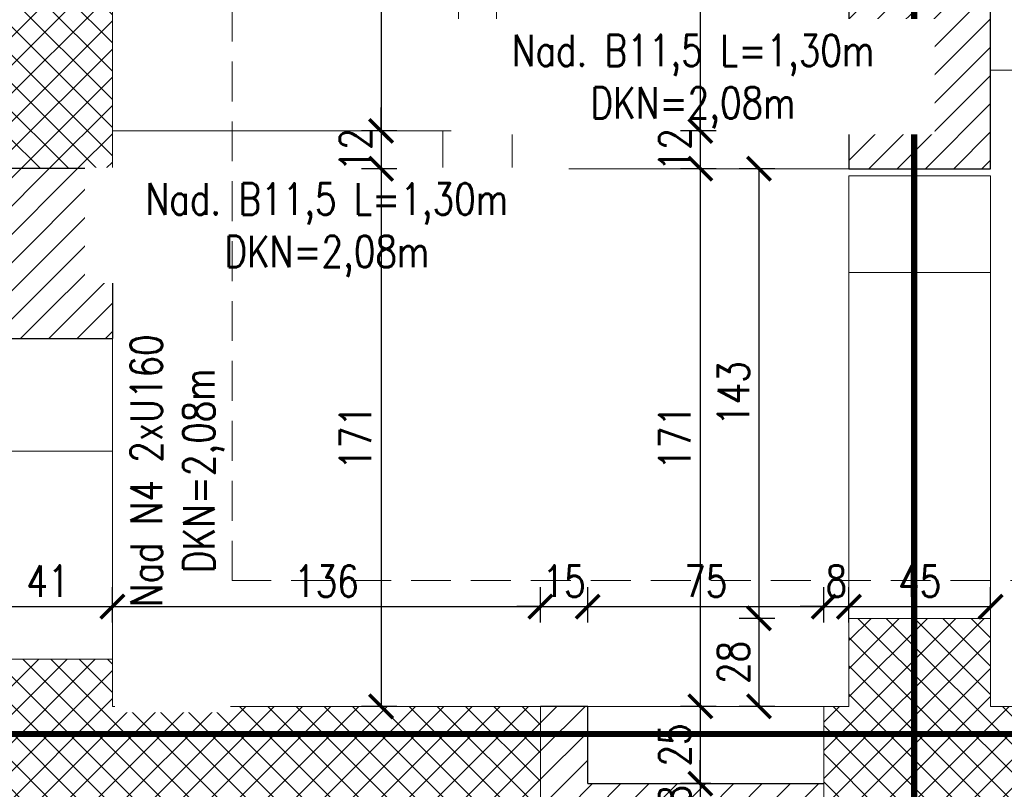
# Model space of a CAD drawing. Header units: millimetres. Extents: x 11984 to 50512, y -26688 to 13952.
# Tile 65 of 85: x 26152 to 26465, y 10808 to 11053. Entities that reach past the tile are written whole.
import ezdxf

# ---------------------------------------------------------------- set-up
doc = ezdxf.new("R2010")
doc.units = ezdxf.units.MM
doc.header["$MEASUREMENT"] = 0
doc.linetypes.add('HIDDEN', pattern=[9.525, 6.35, -3.175])
doc.layers.add('e-cad_opisy', color=7, linetype='Continuous')
for name, color, linetype, lineweight in [('e-cad_wymiary', 5, 'Continuous', 9), ('k-kreskowanie', 252, 'Continuous', 9), ('k-sciany', 4, 'Continuous', 30), ('k-widok', 1, 'Continuous', 20), ('k-wyburzenia', 215, 'PNEUMATIC2', 9), ('k-ściany działowe', 2, 'Continuous', 20), ('k-ściany istniejące', 190, 'Continuous', 18)]:
    doc.layers.add(name, color=color, linetype=linetype, lineweight=lineweight)
doc.styles.add('e-cad_1', font='simplex.shx', dxfattribs={"width": 0.8})
doc.linetypes.add('PNEUMATIC2', pattern='A,0.5,-0.25,["//",Standard,S=0.2,R=0,X=-0.1,Y=-0.1],-0.25', length=1)
doc.dimstyles.new('e-cad_1_50_[cm]', dxfattribs={"dimscale": 5, "dimtxt": 2, "dimasz": 1.5, "dimexe": 1.25, "dimexo": 0.625, "dimtad": 1, "dimdec": 0, "dimrnd": 0.1, "dimdsep": 46, "dimtxsty": 'e-cad_1', "dimblk": 'ARCHTICK', "dimcen": 1.5, "dimclrd": 256, "dimclre": 256, "dimclrt": 7, "dimadec": 0, "dimazin": 0, "dimtfac": 1, "dimtdec": 0, "dimtix": 1, "dimtmove": 0, "dimatfit": 0, "dimfxl": 0, "dimarcsym": 0})
pattern_1 = [(45, (28373.457, -11648.78), (-4.490128, 4.490128), []), (135, (28373.457, -11648.78), (-4.490128, -4.490128), [])]

# ---------------------------------------------------------------- blocks, each defined once
blk = doc.blocks.new('_ArchTick')
at = {"color": 0, "linetype": 'ByBlock', "const_width": 0.15}
blk.add_lwpolyline([(-0.5, -0.5), (0.5, 0.5)], dxfattribs=at)
blk = doc.blocks.new('*D344')
at = {"layer": 'Defpoints', "color": 0}
for p in [(26181.3, 10866.04), (26140.3, 10849.32), (26181.3, 10849.32)]:
    blk.add_point(p, dxfattribs=at)
at = {"layer": 'e-cad_wymiary', "lineweight": -2}
for p, q in [((26140.3, 10861.04), (26140.3, 10872.29)), ((26181.3, 10861.04), (26181.3, 10872.29)), ((26140.3, 10866.04), (26181.3, 10866.04))]:
    blk.add_line(p, q, dxfattribs=at)
at = {"layer": 'e-cad_wymiary', "lineweight": -2, "xscale": 7.5, "yscale": 7.5, "zscale": 7.5, "rotation": 180}
blk.add_blockref('_ArchTick', (26140.3, 10866.04), dxfattribs=at)
at = {"layer": 'e-cad_wymiary', "lineweight": -2, "xscale": 7.5, "yscale": 7.5, "zscale": 7.5}
blk.add_blockref('_ArchTick', (26181.3, 10866.04), dxfattribs=at)
at = {"layer": 'e-cad_wymiary', "color": 7, "insert": (26160.8, 10874.16), "char_height": 10, "attachment_point": 5, "style": 'e-cad_1'}
blk.add_mtext('41', dxfattribs=at)
blk = doc.blocks.new('*D345')
at = {"layer": 'Defpoints', "color": 0}
for p in [(26317.3, 10866.04), (26181.3, 10849.32), (26317.3, 10834.32)]:
    blk.add_point(p, dxfattribs=at)
at = {"layer": 'e-cad_wymiary', "lineweight": -2}
for p, q in [((26181.3, 10861.04), (26181.3, 10872.29)), ((26317.3, 10861.04), (26317.3, 10872.29)), ((26181.3, 10866.04), (26317.3, 10866.04))]:
    blk.add_line(p, q, dxfattribs=at)
at = {"layer": 'e-cad_wymiary', "lineweight": -2, "xscale": 7.5, "yscale": 7.5, "zscale": 7.5, "rotation": 180}
blk.add_blockref('_ArchTick', (26181.3, 10866.04), dxfattribs=at)
at = {"layer": 'e-cad_wymiary', "lineweight": -2, "xscale": 7.5, "yscale": 7.5, "zscale": 7.5}
blk.add_blockref('_ArchTick', (26317.3, 10866.04), dxfattribs=at)
at = {"layer": 'e-cad_wymiary', "color": 7, "insert": (26249.3, 10874.16), "char_height": 10, "attachment_point": 5, "style": 'e-cad_1'}
blk.add_mtext('136', dxfattribs=at)
blk = doc.blocks.new('*D346')
at = {"layer": 'Defpoints', "color": 0}
for p in [(26332.3, 10866.04), (26317.3, 10834.32), (26332.3, 10834.32)]:
    blk.add_point(p, dxfattribs=at)
at = {"layer": 'e-cad_wymiary', "lineweight": -2}
for p, q in [((26317.3, 10861.04), (26317.3, 10872.29)), ((26332.3, 10861.04), (26332.3, 10872.29)), ((26317.3, 10866.04), (26309.8, 10866.04)), ((26317.3, 10866.04), (26332.3, 10866.04)), ((26332.3, 10866.04), (26339.8, 10866.04))]:
    blk.add_line(p, q, dxfattribs=at)
at = {"layer": 'e-cad_wymiary', "lineweight": -2, "xscale": 7.5, "yscale": 7.5, "zscale": 7.5}
blk.add_blockref('_ArchTick', (26317.3, 10866.04), dxfattribs=at)
at = {"layer": 'e-cad_wymiary', "lineweight": -2, "xscale": 7.5, "yscale": 7.5, "zscale": 7.5, "rotation": 180}
blk.add_blockref('_ArchTick', (26332.3, 10866.04), dxfattribs=at)
at = {"layer": 'e-cad_wymiary', "color": 7, "insert": (26324.8, 10874.16), "char_height": 10, "attachment_point": 5, "style": 'e-cad_1'}
blk.add_mtext('15', dxfattribs=at)
blk = doc.blocks.new('*D347')
at = {"layer": 'Defpoints', "color": 0}
for p in [(26407.3, 10866.04), (26332.3, 10834.32), (26407.3, 10834.32)]:
    blk.add_point(p, dxfattribs=at)
at = {"layer": 'e-cad_wymiary', "lineweight": -2}
for p, q in [((26332.3, 10861.04), (26332.3, 10872.29)), ((26407.3, 10861.04), (26407.3, 10872.29)), ((26332.3, 10866.04), (26407.3, 10866.04))]:
    blk.add_line(p, q, dxfattribs=at)
at = {"layer": 'e-cad_wymiary', "lineweight": -2, "xscale": 7.5, "yscale": 7.5, "zscale": 7.5, "rotation": 180}
blk.add_blockref('_ArchTick', (26332.3, 10866.04), dxfattribs=at)
at = {"layer": 'e-cad_wymiary', "lineweight": -2, "xscale": 7.5, "yscale": 7.5, "zscale": 7.5}
blk.add_blockref('_ArchTick', (26407.3, 10866.04), dxfattribs=at)
at = {"layer": 'e-cad_wymiary', "color": 7, "insert": (26369.8, 10874.16), "char_height": 10, "attachment_point": 5, "style": 'e-cad_1'}
blk.add_mtext('75', dxfattribs=at)
blk = doc.blocks.new('*D348')
at = {"layer": 'Defpoints', "color": 0}
for p in [(26415.3, 10866.04), (26407.3, 10834.32), (26415.3, 10834.32)]:
    blk.add_point(p, dxfattribs=at)
at = {"layer": 'e-cad_wymiary', "lineweight": -2}
for p, q in [((26407.3, 10861.04), (26407.3, 10872.29)), ((26415.3, 10861.04), (26415.3, 10872.29)), ((26407.3, 10866.04), (26399.8, 10866.04)), ((26407.3, 10866.04), (26415.3, 10866.04)), ((26415.3, 10866.04), (26422.8, 10866.04))]:
    blk.add_line(p, q, dxfattribs=at)
at = {"layer": 'e-cad_wymiary', "lineweight": -2, "xscale": 7.5, "yscale": 7.5, "zscale": 7.5}
blk.add_blockref('_ArchTick', (26407.3, 10866.04), dxfattribs=at)
at = {"layer": 'e-cad_wymiary', "lineweight": -2, "xscale": 7.5, "yscale": 7.5, "zscale": 7.5, "rotation": 180}
blk.add_blockref('_ArchTick', (26415.3, 10866.04), dxfattribs=at)
at = {"layer": 'e-cad_wymiary', "color": 7, "insert": (26411.3, 10874.16), "char_height": 10, "attachment_point": 5, "style": 'e-cad_1'}
blk.add_mtext('8', dxfattribs=at)
blk = doc.blocks.new('*D349')
at = {"layer": 'Defpoints', "color": 0}
for p in [(26460.3, 10866.04), (26460.3, 10862.32), (26415.3, 10834.32)]:
    blk.add_point(p, dxfattribs=at)
at = {"layer": 'e-cad_wymiary', "lineweight": -2}
for p, q in [((26415.3, 10861.04), (26415.3, 10872.29)), ((26460.3, 10865.45), (26460.3, 10872.29)), ((26415.3, 10866.04), (26460.3, 10866.04))]:
    blk.add_line(p, q, dxfattribs=at)
at = {"layer": 'e-cad_wymiary', "lineweight": -2, "xscale": 7.5, "yscale": 7.5, "zscale": 7.5, "rotation": 180}
blk.add_blockref('_ArchTick', (26415.3, 10866.04), dxfattribs=at)
at = {"layer": 'e-cad_wymiary', "lineweight": -2, "xscale": 7.5, "yscale": 7.5, "zscale": 7.5}
blk.add_blockref('_ArchTick', (26460.3, 10866.04), dxfattribs=at)
at = {"layer": 'e-cad_wymiary', "color": 7, "insert": (26437.8, 10874.16), "char_height": 10, "attachment_point": 5, "style": 'e-cad_1'}
blk.add_mtext('45', dxfattribs=at)
blk = doc.blocks.new('*D428')
at = {"layer": 'Defpoints', "color": 0}
for p in [(26291.3, 11158.89), (26266.66, 11017.32), (26286.3, 11017.32)]:
    blk.add_point(p, dxfattribs=at)
at = {"layer": 'e-cad_wymiary', "lineweight": -2}
for p, q in [((26271.66, 11158.89), (26260.41, 11158.89)), ((26266.66, 11158.89), (26266.66, 11017.32)), ((26271.66, 11017.32), (26260.41, 11017.32))]:
    blk.add_line(p, q, dxfattribs=at)
at = {"layer": 'e-cad_wymiary', "lineweight": -2, "xscale": 7.5, "yscale": 7.5, "zscale": 7.5}
for p, rotation in [((26266.66, 11158.89), 90), ((26266.66, 11017.32), 270)]:
    blk.add_blockref('_ArchTick', p, dxfattribs=dict(at, rotation=rotation))
at = {"layer": 'e-cad_wymiary', "color": 7, "insert": (26258.53, 11088.11), "char_height": 10, "attachment_point": 5, "rotation": 90, "style": 'e-cad_1'}
blk.add_mtext('142', dxfattribs=at)
blk = doc.blocks.new('*D429')
at = {"layer": 'Defpoints', "color": 0}
for p in [(26286.3, 11017.32), (26266.66, 11005.32), (26286.3, 11005.32)]:
    blk.add_point(p, dxfattribs=at)
at = {"layer": 'e-cad_wymiary', "lineweight": -2}
for p, q in [((26266.66, 11017.32), (26266.66, 11024.82)), ((26271.66, 11017.32), (26260.41, 11017.32)), ((26266.66, 11017.32), (26266.66, 11005.32)), ((26271.66, 11005.32), (26260.41, 11005.32)), ((26266.66, 11005.32), (26266.66, 10997.82))]:
    blk.add_line(p, q, dxfattribs=at)
at = {"layer": 'e-cad_wymiary', "lineweight": -2, "xscale": 7.5, "yscale": 7.5, "zscale": 7.5}
for p, rotation in [((26266.66, 11017.32), 270), ((26266.66, 11005.32), 90)]:
    blk.add_blockref('_ArchTick', p, dxfattribs=dict(at, rotation=rotation))
at = {"layer": 'e-cad_wymiary', "color": 7, "insert": (26258.53, 11011.32), "char_height": 10, "attachment_point": 5, "rotation": 90, "style": 'e-cad_1'}
blk.add_mtext('12', dxfattribs=at)
blk = doc.blocks.new('*D430')
at = {"layer": 'Defpoints', "color": 0}
for p in [(26286.3, 11005.32), (26266.66, 10834.32), (26279.39, 10834.32)]:
    blk.add_point(p, dxfattribs=at)
at = {"layer": 'e-cad_wymiary', "lineweight": -2}
for p, q in [((26271.66, 11005.32), (26260.41, 11005.32)), ((26266.66, 11005.32), (26266.66, 10834.32)), ((26271.66, 10834.32), (26260.41, 10834.32))]:
    blk.add_line(p, q, dxfattribs=at)
at = {"layer": 'e-cad_wymiary', "lineweight": -2, "xscale": 7.5, "yscale": 7.5, "zscale": 7.5}
for p, rotation in [((26266.66, 11005.32), 90), ((26266.66, 10834.32), 270)]:
    blk.add_blockref('_ArchTick', p, dxfattribs=dict(at, rotation=rotation))
at = {"layer": 'e-cad_wymiary', "color": 7, "insert": (26258.53, 10919.82), "char_height": 10, "attachment_point": 5, "rotation": 90, "style": 'e-cad_1'}
blk.add_mtext('171', dxfattribs=at)
blk = doc.blocks.new('*D434')
at = {"layer": 'Defpoints', "color": 0}
for p in [(26339.3, 11121.89), (26368.09, 11017.32), (26383.67, 11017.32)]:
    blk.add_point(p, dxfattribs=at)
at = {"layer": 'e-cad_wymiary', "lineweight": -2}
for p, q in [((26363.09, 11121.89), (26374.34, 11121.89)), ((26368.09, 11121.89), (26368.09, 11017.32)), ((26373.09, 11017.32), (26361.84, 11017.32))]:
    blk.add_line(p, q, dxfattribs=at)
at = {"layer": 'e-cad_wymiary', "lineweight": -2, "xscale": 7.5, "yscale": 7.5, "zscale": 7.5}
for p, rotation in [((26368.09, 11121.89), 90), ((26368.09, 11017.32), 270)]:
    blk.add_blockref('_ArchTick', p, dxfattribs=dict(at, rotation=rotation))
at = {"layer": 'e-cad_wymiary', "color": 7, "insert": (26359.96, 11069.61), "char_height": 10, "attachment_point": 5, "rotation": 90, "style": 'e-cad_1'}
blk.add_mtext('105', dxfattribs=at)
blk = doc.blocks.new('*D435')
at = {"layer": 'Defpoints', "color": 0}
for p in [(26383.67, 11017.32), (26368.09, 11005.32), (26383.67, 11005.32)]:
    blk.add_point(p, dxfattribs=at)
at = {"layer": 'e-cad_wymiary', "lineweight": -2}
for p, q in [((26368.09, 11017.32), (26368.09, 11024.82)), ((26373.09, 11017.32), (26361.84, 11017.32)), ((26368.09, 11017.32), (26368.09, 11005.32)), ((26373.09, 11005.32), (26361.84, 11005.32)), ((26368.09, 11005.32), (26368.09, 10997.82))]:
    blk.add_line(p, q, dxfattribs=at)
at = {"layer": 'e-cad_wymiary', "lineweight": -2, "xscale": 7.5, "yscale": 7.5, "zscale": 7.5}
for p, rotation in [((26368.09, 11017.32), 270), ((26368.09, 11005.32), 90)]:
    blk.add_blockref('_ArchTick', p, dxfattribs=dict(at, rotation=rotation))
at = {"layer": 'e-cad_wymiary', "color": 7, "insert": (26359.96, 11011.32), "char_height": 10, "attachment_point": 5, "rotation": 90, "style": 'e-cad_1'}
blk.add_mtext('12', dxfattribs=at)
blk = doc.blocks.new('*D436')
at = {"layer": 'Defpoints', "color": 0}
for p in [(26383.67, 11005.32), (26368.09, 10834.32), (26379.73, 10834.32)]:
    blk.add_point(p, dxfattribs=at)
at = {"layer": 'e-cad_wymiary', "lineweight": -2}
for p, q in [((26373.09, 11005.32), (26361.84, 11005.32)), ((26368.09, 11005.32), (26368.09, 10834.32)), ((26373.09, 10834.32), (26361.84, 10834.32))]:
    blk.add_line(p, q, dxfattribs=at)
at = {"layer": 'e-cad_wymiary', "lineweight": -2, "xscale": 7.5, "yscale": 7.5, "zscale": 7.5}
for p, rotation in [((26368.09, 11005.32), 90), ((26368.09, 10834.32), 270)]:
    blk.add_blockref('_ArchTick', p, dxfattribs=dict(at, rotation=rotation))
at = {"layer": 'e-cad_wymiary', "color": 7, "insert": (26359.96, 10919.82), "char_height": 10, "attachment_point": 5, "rotation": 90, "style": 'e-cad_1'}
blk.add_mtext('171', dxfattribs=at)
blk = doc.blocks.new('*D437')
at = {"layer": 'Defpoints', "color": 0}
for p in [(26379.73, 10834.32), (26368.09, 10809.77), (26374.53, 10809.77)]:
    blk.add_point(p, dxfattribs=at)
at = {"layer": 'e-cad_wymiary', "lineweight": -2}
for p, q in [((26373.09, 10834.32), (26361.84, 10834.32)), ((26368.09, 10834.32), (26368.09, 10809.77)), ((26371.4, 10809.77), (26361.84, 10809.77))]:
    blk.add_line(p, q, dxfattribs=at)
at = {"layer": 'e-cad_wymiary', "lineweight": -2, "xscale": 7.5, "yscale": 7.5, "zscale": 7.5}
for p, rotation in [((26368.09, 10834.32), 90), ((26368.09, 10809.77), 270)]:
    blk.add_blockref('_ArchTick', p, dxfattribs=dict(at, rotation=rotation))
at = {"layer": 'e-cad_wymiary', "color": 7, "insert": (26359.96, 10822.05), "char_height": 10, "attachment_point": 5, "rotation": 90, "style": 'e-cad_1'}
blk.add_mtext('25', dxfattribs=at)
blk = doc.blocks.new('*D438')
at = {"layer": 'Defpoints', "color": 0}
for p in [(26374.53, 10809.77), (26368.09, 10801.99), (26374.53, 10801.99)]:
    blk.add_point(p, dxfattribs=at)
at = {"layer": 'e-cad_wymiary', "lineweight": -2}
for p, q in [((26368.09, 10809.77), (26368.09, 10817.27)), ((26371.4, 10809.77), (26361.84, 10809.77)), ((26368.09, 10809.77), (26368.09, 10801.99)), ((26371.4, 10801.99), (26361.84, 10801.99)), ((26368.09, 10801.99), (26368.09, 10794.49))]:
    blk.add_line(p, q, dxfattribs=at)
at = {"layer": 'e-cad_wymiary', "lineweight": -2, "xscale": 7.5, "yscale": 7.5, "zscale": 7.5}
for p, rotation in [((26368.09, 10809.77), 270), ((26368.09, 10801.99), 90)]:
    blk.add_blockref('_ArchTick', p, dxfattribs=dict(at, rotation=rotation))
at = {"layer": 'e-cad_wymiary', "color": 7, "insert": (26359.96, 10805.88), "char_height": 10, "attachment_point": 5, "rotation": 90, "style": 'e-cad_1'}
blk.add_mtext('8', dxfattribs=at)
blk = doc.blocks.new('*D444')
at = {"layer": 'Defpoints', "color": 0}
for p in [(26415.3, 11005.32), (26386.73, 10862.32), (26415.3, 10862.32)]:
    blk.add_point(p, dxfattribs=at)
at = {"layer": 'e-cad_wymiary', "lineweight": -2}
for p, q in [((26391.73, 11005.32), (26380.48, 11005.32)), ((26386.73, 11005.32), (26386.73, 10862.32)), ((26391.73, 10862.32), (26380.48, 10862.32))]:
    blk.add_line(p, q, dxfattribs=at)
at = {"layer": 'e-cad_wymiary', "lineweight": -2, "xscale": 7.5, "yscale": 7.5, "zscale": 7.5}
for p, rotation in [((26386.73, 11005.32), 90), ((26386.73, 10862.32), 270)]:
    blk.add_blockref('_ArchTick', p, dxfattribs=dict(at, rotation=rotation))
at = {"layer": 'e-cad_wymiary', "color": 7, "insert": (26378.6, 10933.82), "char_height": 10, "attachment_point": 5, "rotation": 90, "style": 'e-cad_1'}
blk.add_mtext('143', dxfattribs=at)
blk = doc.blocks.new('*D445')
at = {"layer": 'Defpoints', "color": 0}
for p in [(26415.3, 10862.32), (26386.73, 10834.32), (26407.3, 10834.32)]:
    blk.add_point(p, dxfattribs=at)
at = {"layer": 'e-cad_wymiary', "lineweight": -2}
for p, q in [((26391.73, 10862.32), (26380.48, 10862.32)), ((26386.73, 10862.32), (26386.73, 10834.32)), ((26391.73, 10834.32), (26380.48, 10834.32))]:
    blk.add_line(p, q, dxfattribs=at)
at = {"layer": 'e-cad_wymiary', "lineweight": -2, "xscale": 7.5, "yscale": 7.5, "zscale": 7.5}
for p, rotation in [((26386.73, 10862.32), 90), ((26386.73, 10834.32), 270)]:
    blk.add_blockref('_ArchTick', p, dxfattribs=dict(at, rotation=rotation))
at = {"layer": 'e-cad_wymiary', "color": 7, "insert": (26378.6, 10848.32), "char_height": 10, "attachment_point": 5, "rotation": 90, "style": 'e-cad_1'}
blk.add_mtext('28', dxfattribs=at)

msp = doc.modelspace()

# ---------------------------------------------------------------- hatches: boundary and pattern name
at = {"layer": 'k-kreskowanie'}
h = msp.add_hatch(dxfattribs=at)
h.set_pattern_fill('ANSI37', color=256, scale=2, style=0)
h.set_pattern_definition(pattern_1)
h.paths.add_polyline_path([(27927.37, 10359.34), (27927.37, 10402.52), (27937.53, 10402.52), (27937.53, 10552.38), (27962.93, 10552.38), (27962.93, 10402.52), (28375.26, 10402.52), (28375.26, 10522.75), (28418.44, 10522.75), (28418.44, 9739.58), (28375.26, 9739.58), (28310.14, 9739.58), (28310.14, 9782.76), (28375.26, 9782.76), (28375.26, 10359.34)])
h.paths.add_polyline_path([(27927.37, 10791.99), (27927.37, 10834.32), (27937.53, 10834.32), (28375.26, 10834.32), (28375.26, 11331.32), (28293.98, 11331.32), (28293.98, 11374.5), (28418.44, 11374.5), (28418.44, 10677.69), (28375.26, 10677.69), (28375.26, 10791.99), (27962.93, 10791.99), (27962.93, 10654.38), (27937.53, 10654.38), (27937.53, 10791.99)])
h.paths.add_polyline_path([(28013.73, 10806.38), (28034.05, 10806.38), (28034.05, 10819.93), (28013.73, 10819.93)], flags=16)
h.paths.add_polyline_path([(27974.79, 10806.38), (27993.41, 10806.38), (27993.41, 10819.93), (27974.79, 10819.93)], flags=16)
h.paths.add_polyline_path([(25423.3, 10686.04), (25423.3, 11090.05), (25468.3, 11090.05), (25468.3, 10833.52), (25771.3, 10833.52), (25771.3, 10927.02), (25795.3, 10927.02), (25795.3, 10833.52), (25802.3, 10833.52), (25802.3, 10794.52), (25468.3, 10794.52), (25468.3, 10686.04)])
h.paths.add_polyline_path([(27545.53, 10791.99), (27545.53, 10834.32), (27662.37, 10834.32), (27662.37, 11374.5), (27785.98, 11374.5), (27785.98, 11331.32), (27705.55, 11331.32), (27705.55, 10834.32), (27727.56, 10834.32), (27727.56, 10791.99), (27714.68, 10791.99), (27714.68, 10816.54), (27639.68, 10816.54), (27639.68, 10791.99)])
h.paths.add_polyline_path([(25423.3, 10284.84), (25423.3, 10539.8), (25468.3, 10539.8), (25468.3, 10402.52), (25595.68, 10402.52), (25904.3, 10402.52), (25904.3, 10422.52), (25930.34, 10422.52), (25930.34, 10402.52), (25952.83, 10402.52), (25952.83, 10359.34), (25468.3, 10359.34), (25468.3, 10284.84)])
h.paths.add_polyline_path([(26715.79, 10359.34), (26715.79, 10402.52), (26815.7, 10402.52), (26815.7, 10017.29), (26908.83, 10017.29), (26908.83, 9992.74), (26815.7, 9992.74), (26815.7, 9907.76), (26790.3, 9907.76), (26790.3, 10359.34)])
h.paths.add_polyline_path([(26407.3, 10791.99), (26407.3, 10834.32), (26415.3, 10834.32), (26415.3, 10862.32), (26460.3, 10862.32), (26460.3, 10834.32), (26661.61, 10834.32), (26661.61, 10791.99), (26602.34, 10791.99), (26602.34, 10566.78), (26588.34, 10566.78), (26588.34, 10791.99)])
h.paths.add_polyline_path([(27030.91, 9992.74), (27030.91, 10017.29), (27040.91, 10017.29), (27040.91, 10402.52), (27172.47, 10402.52), (27172.47, 10359.34), (27078.47, 10359.34), (27078.47, 10281.34), (27065.47, 10281.34), (27065.47, 9907.76), (27040.91, 9907.76), (27040.91, 9992.74)])
h.paths.add_polyline_path([(27429.77, 10359.34), (27429.77, 10402.52), (27827.47, 10402.52), (27827.47, 10359.34), (27749.03, 10359.34), (27749.03, 10281.34), (27710.63, 10281.34), (27710.63, 10359.34)])
h.paths.add_polyline_path([(27722.63, 10293.34), (27737.03, 10293.34), (27737.03, 10314.34), (27722.63, 10314.34)], flags=16)
h.paths.add_polyline_path([(27722.63, 10326.34), (27737.03, 10326.34), (27737.03, 10347.34), (27722.63, 10347.34)], flags=16)
h.paths.add_polyline_path([(25423.3, 9739.58), (25423.3, 10131.59), (25468.3, 10131.59), (25468.3, 9782.76), (25524.89, 9782.76), (25524.89, 9739.58)])
h.paths.add_polyline_path([(26086.59, 10794.52), (26086.59, 10833.52), (26140.3, 10833.52), (26140.3, 10849.32), (26181.3, 10849.32), (26181.3, 10834.32), (26317.3, 10834.32), (26317.3, 10801.99), (26304.3, 10801.99), (26304.3, 10793.99), (26284.34, 10793.99), (26284.34, 10731.52), (26267.34, 10731.52), (26267.34, 10794.52)])
h.paths.add_polyline_path([(26042.83, 10359.34), (26042.83, 10402.52), (26414.3, 10402.52), (26414.3, 10359.34)])
h.paths.add_polyline_path([(27179.77, 10791.99), (27179.77, 10834.32), (27390.59, 10834.32), (27390.59, 10791.99)])
h.paths.add_polyline_path([(26816.55, 10791.99), (26816.55, 10834.32), (27024.83, 10834.32), (27024.83, 10791.99)])
h.paths.add_polyline_path([(27940.92, 11331.32), (27940.92, 11374.5), (28139.04, 11374.5), (28139.04, 11331.32)])
h.paths.add_polyline_path([(27664.13, 9739.58), (27664.13, 9782.76), (27710.63, 9782.76), (27710.63, 9812.76), (27736.03, 9812.76), (27736.03, 9782.76), (27770.25, 9782.76), (27770.25, 9739.58)])
h.paths.add_polyline_path([(26720.94, 9739.58), (26720.94, 9782.76), (26850.88, 9782.76), (26850.88, 9739.58)])
h.paths.add_polyline_path([(26993.88, 9739.58), (26993.88, 9782.76), (27123.82, 9782.76), (27123.82, 9739.58), (27007.05, 9739.58)])
h.paths.add_polyline_path([(26516.3, 10359.34), (26516.3, 10402.52), (26625.2, 10402.52), (26625.2, 10359.34)])
h.paths.add_polyline_path([(25904.3, 10774.52), (25904.3, 10833.52), (25980.3, 10833.52), (25980.3, 10794.52), (25930.34, 10794.52), (25930.34, 10774.52)])
h.paths.add_polyline_path([(26074.94, 9739.58), (26074.94, 9782.76), (26171.32, 9782.76), (26171.32, 9739.58)])
h.paths.add_polyline_path([(27272.37, 10359.34), (27272.37, 10402.52), (27327.77, 10402.52), (27327.77, 10359.34)])
h.paths.add_polyline_path([(25674.89, 9739.58), (25674.89, 9782.76), (25725.12, 9782.76), (25725.12, 9739.58)])
h.paths.add_polyline_path([(26267.34, 10604.52), (26267.34, 10731.52), (26284.34, 10731.52), (26284.34, 10604.52)])
h.paths.add_polyline_path([(26521.13, 9739.58), (26521.13, 9782.76), (26570.94, 9782.76), (26570.94, 9739.58)])
h.paths.add_polyline_path([(26321.32, 9739.58), (26321.32, 9782.76), (26371.13, 9782.76), (26371.13, 9739.58)])
h.paths.add_polyline_path([(25875.12, 9739.58), (25875.12, 9782.76), (25924.94, 9782.76), (25924.94, 9739.58)])
h.paths.add_polyline_path([(27273.82, 9739.58), (27273.82, 9782.76), (27319.4, 9782.76), (27319.4, 9739.58)])
h.paths.add_polyline_path([(27920.25, 9739.58), (27920.25, 9782.76), (27965.4, 9782.76), (27965.4, 9739.58)])
h.paths.add_polyline_path([(27469.4, 9739.58), (27469.4, 9782.76), (27514.13, 9782.76), (27514.13, 9739.58)])
h.paths.add_polyline_path([(28115.4, 9739.58), (28115.4, 9782.76), (28160.14, 9782.76), (28160.14, 9739.58)])
h.paths.add_polyline_path([(25771.3, 11029.02), (25771.3, 11072.32), (25795.3, 11072.32), (25795.3, 11051.92), (25795.3, 11029.02)])
h.paths.add_polyline_path([(27959.21, 10448.92), (27941.26, 10448.92), (27941.26, 10463.92), (27959.21, 10463.92)], flags=24)
h.paths.add_polyline_path([(27989.88, 10389.91), (27989.88, 10371.96), (27974.88, 10371.96), (27974.88, 10389.91)], flags=24)
h.paths.add_polyline_path([(28328.34, 10389.91), (28328.34, 10371.96), (28313.34, 10371.96), (28313.34, 10389.91)], flags=24)
h.paths.add_polyline_path([(27989.88, 10822.13), (27989.88, 10804.18), (27974.88, 10804.18), (27974.88, 10822.13)], flags=24)
h.paths.add_polyline_path([(28328.34, 10822.13), (28328.34, 10804.18), (28313.34, 10804.18), (28313.34, 10822.13)], flags=24)
h.paths.add_polyline_path([(25792.47, 10866.66), (25774.13, 10866.66), (25774.13, 10881.66), (25792.47, 10881.66)], flags=24)
h.paths.add_polyline_path([(25686.35, 10822.81), (25686.35, 10805.24), (25671.35, 10805.24), (25671.35, 10822.81)], flags=24)
h.paths.add_polyline_path([(26811.98, 10109.31), (26794.02, 10109.31), (26794.02, 10124.31), (26811.98, 10124.31)], flags=24)
h.paths.add_polyline_path([(26811.98, 10283.57), (26794.02, 10283.57), (26794.02, 10298.57), (26811.98, 10298.57)], flags=24)
h.paths.add_polyline_path([(26746.78, 10389.91), (26746.78, 10371.96), (26731.78, 10371.96), (26731.78, 10389.91)], flags=24)
h.paths.add_polyline_path([(26872.85, 10013.99), (26872.85, 9996.04), (26857.85, 9996.04), (26857.85, 10013.99)], flags=24)
h.paths.add_polyline_path([(26811.98, 10304.98), (26794.02, 10304.98), (26794.02, 10319.98), (26811.98, 10319.98)], flags=24)
h.paths.add_polyline_path([(27157.91, 10389.91), (27157.91, 10371.96), (27142.91, 10371.96), (27142.91, 10389.91)], flags=24)
h.paths.add_polyline_path([(27062.17, 10109.31), (27044.21, 10109.31), (27044.21, 10124.31), (27062.17, 10124.31)], flags=24)
h.paths.add_polyline_path([(27068.67, 10283.57), (27050.71, 10283.57), (27050.71, 10298.57), (27068.67, 10298.57)], flags=24)
h.paths.add_polyline_path([(27068.67, 10304.98), (27050.71, 10304.98), (27050.71, 10319.98), (27068.67, 10319.98)], flags=24)
h.paths.add_polyline_path([(27585.58, 10389.91), (27585.58, 10371.96), (27570.58, 10371.96), (27570.58, 10389.91)], flags=24)
h.paths.add_polyline_path([(27770.37, 10389.91), (27770.37, 10371.96), (27755.37, 10371.96), (27755.37, 10389.91)], flags=24)
h.paths.add_polyline_path([(27738.8, 10304.98), (27720.85, 10304.98), (27720.85, 10319.98), (27738.8, 10319.98)], flags=24)
h.paths.add_polyline_path([(26110.57, 10822.81), (26110.57, 10805.24), (26095.57, 10805.24), (26095.57, 10822.81)], flags=24)
h.paths.add_polyline_path([(26367.46, 10389.91), (26367.46, 10371.96), (26352.46, 10371.96), (26352.46, 10389.91)], flags=24)
h.paths.add_polyline_path([(26284.05, 10652.29), (26267.63, 10652.29), (26267.63, 10667.29), (26284.05, 10667.29)], flags=24)
h.paths.add_polyline_path([(27711.59, 10243.02), (27477.64, 10243.02), (27477.64, 10296.6), (27711.59, 10296.6)], flags=9)
h.paths.add_polyline_path([(27959.21, 10652.29), (27941.26, 10652.29), (27941.26, 10667.29), (27959.21, 10667.29)], flags=9)
h.paths.add_polyline_path([(25686.35, 10412.6), (25686.35, 10395.03), (25671.35, 10395.03), (25671.35, 10412.6)], flags=9)
h.paths.add_polyline_path([(27940.67, 10730.09), (27924.24, 10730.09), (27924.24, 10745.09), (27940.67, 10745.09)], flags=9)
h.paths.add_polyline_path([(26603.74, 10652.29), (26586.94, 10652.29), (26586.94, 10667.29), (26603.74, 10667.29)], flags=9)
h.paths.add_polyline_path([(25803.97, 10866.66), (25793.63, 10866.66), (25793.63, 10881.66), (25803.97, 10881.66)], flags=9)
h = msp.add_hatch(dxfattribs=at)
h.set_pattern_fill('ANSI37', color=256, scale=2, style=0)
h.set_pattern_definition(pattern_1)
h.paths.add_polyline_path([(26042.3, 11323.52), (26042.3, 11368.7), (26128.21, 11368.7), (26219.37, 11368.7), (26219.37, 11322.32), (26181.3, 11322.32), (26181.3, 11005.43), (26148.3, 11005.43), (26148.3, 11018.43), (26140.3, 11018.43), (26140.3, 11323.52)])
h.paths.add_polyline_path([(25423.3, 11236.3), (25423.3, 11368.7), (25897.05, 11368.7), (25897.05, 11323.52), (25795.3, 11323.52), (25795.3, 11303.52), (25771.3, 11303.52), (25771.3, 11323.52), (25468.3, 11323.52), (25468.3, 11236.3), (25444.04, 11236.3)])
h.paths.add_polyline_path([(26219.37, 11368.7), (26460.3, 11368.7), (26460.3, 11234.32), (26415.3, 11234.32), (26415.3, 11322.32), (26219.37, 11322.32)])
h.paths.add_polyline_path([(26415.3, 11146.89), (26415.3, 11158.89), (26460.3, 11158.89), (26460.3, 11078.49), (26415.3, 11078.49)])
h.paths.add_polyline_path([(26168.06, 11112.71), (26153.54, 11112.71), (26153.54, 11127.71), (26168.06, 11127.71)], flags=24)
h.paths.add_polyline_path([(26168.06, 11267.54), (26153.54, 11267.54), (26153.54, 11282.54), (26168.06, 11282.54)], flags=24)
h.paths.add_polyline_path([(26446.78, 11112.71), (26428.82, 11112.71), (26428.82, 11127.71), (26446.78, 11127.71)], flags=24)
h = msp.add_hatch(dxfattribs=at)
h.set_pattern_fill('ANSI31', color=256, scale=2, angle=360, style=0)
h.set_pattern_definition([(405, (28373.457, -11648.78), (-4.490128, 4.490128), [])])
h.paths.add_polyline_path([(27172.47, 10359.34), (27272.37, 10359.34), (27272.37, 10402.52), (27179.77, 10402.52), (27172.47, 10402.52)])
h.paths.add_polyline_path([(27827.47, 10402.52), (27827.47, 10359.34), (27927.37, 10359.34), (27927.37, 10402.52)])
h.paths.add_polyline_path([(26625.2, 10359.34), (26715.79, 10359.34), (26715.79, 10402.52), (26625.2, 10402.52)])
h.paths.add_polyline_path([(25952.83, 10359.34), (26042.83, 10359.34), (26042.83, 10402.52), (25953.18, 10402.52), (25952.83, 10402.52)])
h.paths.add_polyline_path([(26415.3, 11078.49), (26460.3, 11078.49), (26460.3, 11005.32), (26415.3, 11005.32), (26415.3, 11078.49)])
h.paths.add_polyline_path([(26317.3, 10834.32), (26332.3, 10834.32), (26332.3, 10809.77), (26407.3, 10809.77), (26407.3, 10801.99), (26317.3, 10801.99)])
h.paths.add_polyline_path([(26140.3, 10951.32), (26140.3, 11018.43), (26148.3, 11018.43), (26148.3, 11005.43), (26181.3, 11005.43), (26181.3, 10951.32)])
h.paths.add_polyline_path([(26039.3, 10375), (25958.11, 10375), (25958.11, 10390), (26039.3, 10390)], flags=24)
h.paths.add_polyline_path([(26711.33, 10373.86), (26630.14, 10373.86), (26630.14, 10388.86), (26711.33, 10388.86)], flags=24)
h.paths.add_polyline_path([(26367.46, 10811.05), (26367.46, 10800.71), (26352.46, 10800.71), (26352.46, 10811.05)], flags=9)
h.paths.add_polyline_path([(26429.61, 11016.85), (26301.94, 11016.85), (26301.94, 11050.42), (26429.61, 11050.42)], flags=9)
h.paths.add_polyline_path([(27263.49, 10374.43), (27182.3, 10374.43), (27182.3, 10389.43), (27263.49, 10389.43)], flags=24)
h.paths.add_polyline_path([(27917.06, 10374.3), (27835.87, 10374.3), (27835.87, 10389.3), (27917.06, 10389.3)], flags=24)

# ---------------------------------------------------------------- linework, layer by layer
at = {"layer": 'e-cad_wymiary', "linetype": 'HIDDEN', "ltscale": 2, "const_width": 2}
for points in [[(26435.99, 11377.2), (26435.99, 10776.11)], [(25410.92, 10825.54), (28434.12, 10825.54)]]:
    msp.add_lwpolyline(points, dxfattribs=at)
at = {"layer": 'k-sciany'}
for p, q in [((26181.3, 11005.43), (26181.3, 10951.32)), ((26332.3, 10809.77), (26332.3, 10834.32)), ((26332.3, 10809.77), (26407.3, 10809.77))]:
    msp.add_line(p, q, dxfattribs=at)
for points in [[(26415.3, 11078.49), (26415.3, 11005.32), (26460.3, 11005.32), (26460.3, 11078.49)], [(26140.3, 11018.43), (26140.3, 10951.32), (26181.3, 10951.32)], [(26148.3, 11005.43), (26181.3, 11005.43)], [(26332.3, 10834.32), (26317.3, 10834.32)]]:
    msp.add_lwpolyline(points, dxfattribs=at)
at = {"layer": 'k-widok'}
for p, q in [((26286.3, 11017.32), (26181.3, 11017.32)), ((26308.3, 11017.32), (26415.3, 11017.32)), ((26286.3, 11005.32), (26181.3, 11005.32)), ((26308.3, 11005.32), (26415.3, 11005.32)), ((26415.3, 10972.32), (26415.3, 10862.32)), ((26460.3, 10972.32), (26460.3, 10862.32)), ((26181.3, 10951.32), (26181.3, 10915.52)), ((26332.3, 10834.32), (26407.3, 10834.32))]:
    msp.add_line(p, q, dxfattribs=at)
at = {"layer": 'k-wyburzenia', "ltscale": 25}
msp.add_line((26181.3, 10915.52), (26148.3, 10915.52), dxfattribs=at)
for points in [[(26594.92, 11036.68), (26460.3, 11036.68)], [(26415.3, 11003.05), (26415.3, 10972.32)], [(26460.3, 11003.05), (26415.3, 11003.05)], [(26460.3, 11003.05), (26460.3, 10972.32)], [(26415.3, 10972.32), (26460.3, 10972.32)], [(26181.3, 10849.32), (26181.3, 10915.52)]]:
    msp.add_lwpolyline(points, dxfattribs=at)
at = {"layer": 'k-ściany działowe'}
msp.add_lwpolyline([(26415.3, 11158.89), (26291.3, 11158.89), (26291.3, 11017.32), (26286.3, 11017.32), (26286.3, 11005.32), (26308.3, 11005.32), (26308.3, 11017.32), (26303.3, 11017.32), (26303.3, 11146.89), (26415.3, 11146.89), (26415.3, 11158.89)], dxfattribs=at)
at = {"layer": 'k-ściany istniejące'}
msp.add_line((26407.3, 10809.77), (26407.3, 10834.32), dxfattribs=at)
for points in [[(26181.3, 11005.43), (26181.3, 11322.32)], [(26415.3, 10862.32), (26415.3, 10834.32)], [(26460.3, 10862.32), (26415.3, 10862.32)], [(26460.3, 10834.32), (26460.3, 10862.32)], [(26140.3, 10849.32), (26181.3, 10849.32)], [(26181.3, 10834.32), (26181.3, 10849.32)], [(26181.3, 10834.32), (26317.3, 10834.32), (26317.3, 10801.99), (26304.3, 10801.99)], [(26415.3, 10834.32), (26407.3, 10834.32)], [(26407.3, 10834.32), (26407.3, 10791.99)], [(26661.61, 10834.32), (26460.3, 10834.32)], [(26460.3, 10834.32), (26577.99, 10834.32)]]:
    msp.add_lwpolyline(points, dxfattribs=at)

# ---------------------------------------------------------------- dimensions: what is measured, and where the dimension line sits
at = {"layer": 'e-cad_wymiary'}
for base, p1, p2, picture, middle in [((26266.66, 11017.32), (26291.3, 11158.89), (26286.3, 11017.32), '*D428', (26258.53, 11088.11)), ((26368.09, 10834.32), (26383.67, 11005.32), (26379.73, 10834.32), '*D436', (26359.96, 10919.82)), ((26386.73, 10834.32), (26415.3, 10862.32), (26407.3, 10834.32), '*D445', (26378.6, 10848.32)), ((26368.09, 10809.77), (26379.73, 10834.32), (26374.53, 10809.77), '*D437', (26359.96, 10822.05)), ((26368.09, 10801.99), (26374.53, 10809.77), (26374.53, 10801.99), '*D438', (26359.96, 10805.88))]:
    dim = msp.add_linear_dim(base=base, p1=p1, p2=p2, angle=90, dimstyle='e-cad_1_50_[cm]', override={"dimtmove": 1}, dxfattribs=at)
    dim.commit()
    dim.dimension.update_dxf_attribs({"geometry": picture, "text_midpoint": middle})
dim = msp.add_linear_dim(base=(26386.73, 10862.32), p1=(26415.3, 11005.32), p2=(26415.3, 10862.32), angle=90, dimstyle='e-cad_1_50_[cm]', dxfattribs=at)
dim.commit()
dim.dimension.update_dxf_attribs({"geometry": '*D444', "text_midpoint": (26378.6, 10933.82)})
for base, p1, p2, picture, middle in [((26332.3, 10866.04), (26317.3, 10834.32), (26332.3, 10834.32), '*D346', (26324.8, 10874.16)), ((26407.3, 10866.04), (26332.3, 10834.32), (26407.3, 10834.32), '*D347', (26369.8, 10874.16)), ((26415.3, 10866.04), (26407.3, 10834.32), (26415.3, 10834.32), '*D348', (26411.3, 10874.16)), ((26460.3, 10866.04), (26415.3, 10834.32), (26460.3, 10862.32), '*D349', (26437.8, 10874.16))]:
    dim = msp.add_linear_dim(base=base, p1=p1, p2=p2, dimstyle='e-cad_1_50_[cm]', override={"dimtmove": 1}, dxfattribs=at)
    dim.commit()
    dim.dimension.update_dxf_attribs({"geometry": picture, "text_midpoint": middle})

# ---------------------------------------------------------------- next in the draw order: texts
at = {"layer": 'e-cad_opisy', "linetype": 'Continuous', "char_height": 10, "width": 143.6031, "attachment_point": 2, "style": 'e-cad_1', "bg_fill": 2}
for insert in [(26365.78, 11047.92), (26249.43, 11000.66)]:
    msp.add_mtext('Nad. B11,5 L=1,30m\\PDKN=2,08m', dxfattribs=dict(at, insert=insert))
at = {"layer": 'e-cad_opisy', "linetype": 'Continuous', "insert": (26187.07, 10909.24), "char_height": 10, "width": 143.6031, "attachment_point": 2, "rotation": 90, "style": 'e-cad_1', "bg_fill": 2}
msp.add_mtext('Nad N4 2xU160 \\PDKN=2,08m', dxfattribs=at)

# ---------------------------------------------------------------- next in the draw order: linework, layer by layer
at = {"layer": 'k-widok', "color": 4, "linetype": 'HIDDEN', "ltscale": 2}
msp.add_lwpolyline([(25383.3, 11408.7), (25383.3, 9699.58), (28458.44, 9699.58), (28458.44, 11414.5), (27622.37, 11414.5), (27622.37, 10874.32), (26219.37, 10874.32), (26219.37, 11408.7), (25383.3, 11408.7)], dxfattribs=at)

# ---------------------------------------------------------------- next in the draw order: dimensions: what is measured, and where the dimension line sits
at = {"layer": 'e-cad_wymiary'}
for base, p1, p2, picture, middle in [((26368.09, 11017.32), (26339.3, 11121.89), (26383.67, 11017.32), '*D434', (26359.96, 11069.61)), ((26266.66, 11005.32), (26286.3, 11017.32), (26286.3, 11005.32), '*D429', (26258.53, 11011.32)), ((26368.09, 11005.32), (26383.67, 11017.32), (26383.67, 11005.32), '*D435', (26359.96, 11011.32)), ((26266.66, 10834.32), (26286.3, 11005.32), (26279.39, 10834.32), '*D430', (26258.53, 10919.82))]:
    dim = msp.add_linear_dim(base=base, p1=p1, p2=p2, angle=90, dimstyle='e-cad_1_50_[cm]', override={"dimtmove": 1}, dxfattribs=at)
    dim.commit()
    dim.dimension.update_dxf_attribs({"geometry": picture, "text_midpoint": middle})
for base, p1, p2, picture, middle in [((26181.3, 10866.04), (26140.3, 10849.32), (26181.3, 10849.32), '*D344', (26160.8, 10874.16)), ((26317.3, 10866.04), (26181.3, 10849.32), (26317.3, 10834.32), '*D345', (26249.3, 10874.16))]:
    dim = msp.add_linear_dim(base=base, p1=p1, p2=p2, dimstyle='e-cad_1_50_[cm]', override={"dimtmove": 1}, dxfattribs=at)
    dim.commit()
    dim.dimension.update_dxf_attribs({"geometry": picture, "text_midpoint": middle})

doc.saveas('drawing.dxf')
